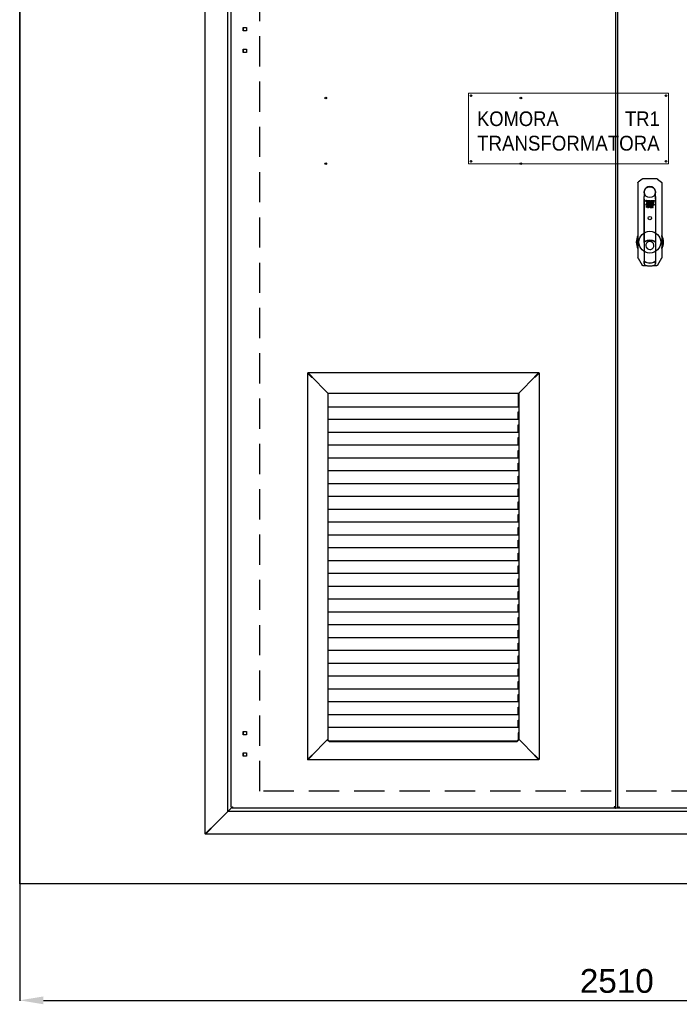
# Model space of a CAD drawing. Header units: millimetres. Extents: x 11359 to 209982, y 9392 to 44475.
# Tile 12 of 32: x 140276 to 141662, y 36109 to 38179. Entities that reach past the tile are written whole.
import ezdxf

# ---------------------------------------------------------------- set-up
doc = ezdxf.new("R2010")
doc.units = ezdxf.units.MM
doc.linetypes.add('DASHED', pattern=[19.05, 12.7, -6.35])
for name, color, linetype in [('Aparatura', 7, 'Continuous'), ('Rzeczywiste światło', 1, 'Continuous'), ('stolarka', 7, 'Continuous'), ('Wymiar', 251, 'Continuous')]:
    doc.layers.add(name, color=color, linetype=linetype)
doc.layers.add('niedrukowalna', color=6, linetype='Continuous', plot=False)
doc.layers.add('Tekst', color=7, linetype='Continuous', lineweight=13)
doc.styles.add('Arial', font='arial.ttf')
doc.styles.get("Standard").update_dxf_attribs({"font": 'arial.ttf'})
doc.dimstyles.new('ISO-25', dxfattribs={"dimtxt": 2.5, "dimasz": 2.5, "dimexe": 1.25, "dimexo": 0.625, "dimtad": 1, "dimtxsty": 'Standard', "dimcen": 2.5, "dimadec": 0, "dimazin": 0, "dimtfac": 1, "dimtmove": 0, "dimatfit": 3, "dimfxl": 1, "dimarcsym": 0})

# ---------------------------------------------------------------- blocks, each defined once
blk = doc.blocks.new('*D264')
at = {"layer": 'Defpoints', "color": 0, "transparency": 16777216}
for p in [(140275.9, 36361.9), (142785.9, 36361.9, 17522688), (142785.9, 36117.1)]:
    blk.add_point(p, dxfattribs=at)
at = {"layer": 'Wymiar', "color": 0, "lineweight": -2, "transparency": 16777216}
for p, q in [((140275.9, 36361.3), (140275.9, 36115.9)), ((142785.9, 36361.3), (142785.9, 36115.9)), ((140325.9, 36117.1), (142735.9, 36117.1))]:
    blk.add_line(p, q, dxfattribs=at)
at = {"layer": 'Wymiar', "color": 0, "transparency": 16777216}
for points in [[(140325.9, 36125.4), (140325.9, 36108.8), (140275.9, 36117.1)], [(142735.9, 36125.4), (142735.9, 36108.8), (142785.9, 36117.1)]]:
    blk.add_solid(points, dxfattribs=at)
at = {"layer": 'Wymiar', "color": 0, "transparency": 16777216, "insert": (141530.9, 36157.6), "char_height": 50, "attachment_point": 5}
blk.add_mtext('2510', dxfattribs=at)
blk = doc.blocks.new('Tabliczka_TR1')
at = {"color": 7}
for centre in [(110505.9, 78962.4), (110915.9, 78962.4), (110505.9, 78824.4), (110915.9, 78824.4)]:
    blk.add_circle(centre, 1.75, dxfattribs=at)
at = {"layer": 'Aparatura', "lineweight": 5}
blk.add_lwpolyline([(110500.9, 78819.4), (110920.9, 78819.4), (110920.9, 78967.4), (110500.9, 78967.4)], close=True, dxfattribs=at)
at = {"layer": 'Tekst', "color": 4, "lineweight": 35, "insert": (110710.7, 78861.9), "char_height": 48, "attachment_point": 5, "style": 'Arial'}
blk.add_mtext('{\\C7;\\H0.64x;{\\W0.9;KOMORA             TR1\\P\\H1.015625x;TRANSFORMATORA }\\H1.015625x;\\P}\\H0.65x;\\P', dxfattribs=at)
blk = doc.blocks.new('WA2-01-001-0145-KOMORA TRANSFORATORA 1')
at = {"color": 1}
blk.add_blockref('Tabliczka_TR1', (-110710.9, -78893.4), dxfattribs=at)
blk = doc.blocks.new('Zamek_RS_901_A')
at = {"layer": 'stolarka', "color": 0, "linetype": 'ByBlock', "lineweight": -2}
for p, q in [((-16.4, 27.6), (-24.3, 21.1)), ((15.1, 28.1), (-15.1, 28.1)), ((16.4, 27.6), (24.3, 21.1)), ((-25, 19.5), (-25, -137.9)), ((-12.1, 2), (-12.1, 1.4)), ((12.2, 0), (12.1, 2)), ((25, 19.5), (25, -137.9)), ((-12.2, -1.4), (-12.2, -9)), ((-12.2, -104.5), (-12.2, -9)), ((-12.2, -9), (-12.2, -9)), ((-12.2, -15), (-12.2, -9)), ((-12.2, -15), (-12.2, -104.5)), ((-9.7, -18.4), (-7.7, -17.1)), ((-8.1, -19.6), (-9.7, -18.4)), ((-8.4, -27.5), (-5.2, -19.1)), ((-7.7, -17.1), (-7.8, -17.6)), ((-7.8, -17.6), (-6, -17.6)), ((-5.2, -19.1), (-6.9, -19.1)), ((-3.2, -17.6), (-6.4, -26)), ((-5.2, -17.6), (-3.2, -17.6)), ((-4.4, -27.5), (-2.7, -17.6)), ((-2.7, -17.6), (-1, -17.6)), ((-2.5, -24.5), (-1.6, -19.1)), ((-1.1, -19.5), (-1.9, -24.2)), ((-1.6, -19.1), (-1.4, -19.1)), ((0.4, -19.3), (-0.6, -24.8)), ((-0.2, -25.9), (1.2, -17.6)), ((2.6, -17.6), (1.2, -25.6)), ((1.2, -17.6), (2.6, -17.6)), ((1.7, -26), (3.2, -17.6)), ((4.6, -17.6), (2.8, -27.5)), ((3.2, -17.6), (4.6, -17.6)), ((3.8, -25.5), (4.9, -19)), ((5.7, -22.5), (6.3, -19.4)), ((6.8, -19.5), (6.3, -22.5)), ((8.2, -19.5), (7.4, -23.9)), ((8.6, -18.4), (8.5, -18.2)), ((8.6, -18), (8.8, -17.8)), ((8.6, -18), (8.7, -17.8)), ((8.8, -18.6), (8.6, -18.4)), ((8.8, -17.8), (8.9, -17.7)), ((8.9, -18.7), (8.8, -18.6)), ((8.9, -17.7), (9.1, -17.6)), ((8.9, -17.7), (9.1, -17.7)), ((8.9, -18.5), (8.9, -17.9)), ((8.9, -17.9), (9.1, -17.9)), ((9, -18.5), (8.9, -18.5)), ((9, -17.9), (9.1, -17.9)), ((9, -18.2), (9, -17.9)), ((9.1, -18.2), (9, -18.2)), ((9.1, -18.2), (9, -18.2)), ((9, -18.2), (9, -18.5)), ((9.1, -17.6), (9.3, -17.7)), ((9.1, -17.7), (9.3, -17.7)), ((9.3, -18.5), (9.1, -18.2)), ((9.3, -18.7), (9.1, -18.7)), ((9.2, -18.2), (9.4, -18.5)), ((9.3, -17.7), (9.5, -17.8)), ((9.5, -18.5), (9.3, -18.7)), ((9.4, -18.5), (9.3, -18.5)), ((9.5, -18.6), (9.3, -18.7)), ((9.6, -18), (9.7, -18.2)), ((9.6, -18), (9.6, -18.2)), ((9.6, -18.2), (9.6, -18.4)), ((9.7, -18.2), (9.6, -18.4)), ((12.2, 0), (12.2, -1.4)), ((12.2, -9), (12.2, -1.4)), ((12.2, -9), (12.2, -104.5)), ((12.2, -15), (12.2, -9)), ((12.2, -15), (12.2, -104.5)), ((-5, -27.5), (-8.4, -27.5)), ((-7.3, -29.4), (-7.3, -32)), ((-7.3, -32), (-6.7, -32)), ((-6.7, -29.1), (-7, -29.1)), ((-6.7, -30.3), (-6.7, -29.1)), ((-5.6, -29.1), (-6.7, -30.3)), ((-6.7, -32), (-6.7, -31.2)), ((-6.4, -26), (-4.7, -26)), ((-6.2, -31), (-5.5, -32)), ((-6, -30.3), (-4.8, -29.1)), ((-4.7, -32), (-6, -30.3)), ((-4.8, -29.1), (-5.6, -29.1)), ((-5.5, -32), (-4.7, -32)), ((-4.7, -26), (-5, -27.5)), ((-3, -27.5), (-4.4, -27.5)), ((-4.2, -32), (-3.9, -32)), ((-2.8, -26), (-3, -27.5)), ((-2, -26), (-2.8, -26)), ((-2.8, -29.7), (-2.8, -32)), ((-2.3, -29.7), (-2.8, -29.7)), ((-2.8, -32), (-2.3, -32)), ((-2.2, -24.5), (-2.5, -24.5)), ((-2.3, -29.9), (-2.3, -29.7)), ((-2.3, -32), (-2.3, -30.7)), ((-1.6, -30.4), (-1.6, -29.7)), ((-0.7, -32), (-0.4, -32)), ((0.6, -29.7), (0.6, -32)), ((1.3, -29.7), (0.6, -29.7)), ((0.6, -32), (1.3, -32)), ((2.8, -27.5), (1.2, -27.5)), ((1.3, -29.9), (1.3, -29.7)), ((1.3, -32), (1.3, -30.6)), ((1.5, -26), (1.7, -26)), ((2.1, -30.6), (2.1, -31.7)), ((2.4, -32), (2.7, -32)), ((2.7, -32), (2.7, -30.7)), ((4.3, -30.6), (3.4, -30.6)), ((3.4, -31), (4.3, -31)), ((3.7, -32), (4, -32)), ((4.3, -31), (4.9, -31)), ((4.3, -31), (4.3, -31)), ((4.9, -31.2), (4.5, -31.2)), ((5.1, -30.5), (5.4, -30.5)), ((5.5, -23.9), (5.2, -25.6)), ((7.4, -23.9), (5.5, -23.9)), ((6.3, -22.5), (5.7, -22.5)), ((5.7, -25.7), (5.9, -24.5)), ((5.7, -32), (5.9, -32)), ((5.9, -24.5), (7.3, -24.5)), ((8.9, -27.5), (6.2, -27.5)), ((6.5, -31.8), (6.5, -32)), ((6.5, -32), (7.1, -32)), ((7.3, -24.5), (7, -26.1)), ((7.1, -32), (7.1, -30.5)), ((8.1, -26), (9.7, -26)), ((9.7, -26), (8.9, -27.5)), ((-5.1, -102.4), (-5.1, -102)), ((5.1, -102), (5.1, -102.4)), ((-12.2, -105.5), (-12.2, -104.6)), ((-12.2, -105.5), (-12.2, -145)), ((12.2, -104.6), (12.2, -105.5)), ((12.2, -105.5), (12.2, -145)), ((-24.7, -138.9), (-16.4, -153.4)), ((24.7, -138.9), (16.4, -153.4)), ((-14.6, -154.4), (-5.5, -154.4)), ((-12.2, -145.9), (-12.2, -145)), ((-12.2, -148.8), (-12.2, -146)), ((-12.2, -146), (-12.2, -148.8)), ((-12.2, -148.8), (-12.2, -148.8)), ((5.5, -154.4), (14.6, -154.4)), ((12.2, -145), (12.2, -145.9)), ((12.2, -146), (12.2, -148.8)), ((12.2, -146), (12.2, -148.8)), ((12.2, -148.8), (12.2, -148.8))]:
    blk.add_line(p, q, dxfattribs=at)
for centre, radius, start, end in [((-23, 19.5), 2, 151.1952, 159.4982), ((0, 0), 12.2, 9.5149, 170.485), ((37, 1.7), 25, 179.3063, 180.6673), ((0, -105), 28.6, 150.7622, 180), ((0, -105), 27.8, 154.2179, 180.0056), ((0, -125.2), 23.4, 59.2039, 120.7961), ((0, -125.2), 23.8, 102.3383, 120.2083), ((0, -125.3), 23.5, 61.9166, 118.0834), ((0, -125.2), 24, 63.0776, 116.9224), ((0, -125.2), 23.7, 63.0389, 116.96), ((0, -125.2), 23.8, 77.6617, 102.3383), ((0, -112), 8.5, 90, 102.2546), ((0, -112), 8.5, 282.255, 90), ((0, -125.2), 23.8, 59.7917, 77.6617), ((0, -105), 28.6, 0, 29.2378), ((0, -105), 27.8, 0.0056, 25.7821), ((0, -105), 28.6, 180, 209.2378), ((0, -105), 27.8, 180.0056, 205.7821), ((-11.7, -105.5), 0.505, 121.1542, 179.6419), ((-11.9, -104.5), 0.315, 180.7198, 191.8244), ((-5.1, -123), 18.9, 107.6851, 112.1749), ((-11.7, -105.5), 0.5, 120.7984, 179.9893), ((-9.1, -104), 2.04, 197.5692, 211.1881), ((-10.1, -103.5), 0.862, 203.6297, 217.4171), ((0, -112), 8.5, 102.2546, 270), ((0, -112), 8.5, 270, 282.255), ((9.2, -104), 1.96, 328.5232, 342.7194), ((5.1, -123), 18.9, 67.8205, 72.3195), ((11.7, -105.5), 0.505, 0.3581, 58.8458), ((11.8, -105.5), 0.48, 358.6146, 60.5977), ((11.9, -104.5), 0.318, 348.2295, 359.2263), ((0, -105), 27.8, 334.2179, 0.0056), ((0, -105), 28.6, 330.7622, 0), ((-11.7, -145), 0.505, 180.3581, 238.8458), ((-11.9, -146), 0.318, 168.2295, 179.2263), ((-5.1, -127.5), 18.9, 247.8205, 252.3195), ((-11.8, -145), 0.48, 178.6146, 240.5977), ((-7.3, -148.8), 5, 179.9912, 251.279), ((-7.2, -148.8), 5, 180.003, 251.2356), ((0, -125.2), 23.4, 239.2039, 270), ((0, -125.2), 23.8, 239.7917, 270), ((-9.2, -146.5), 1.96, 148.5232, 162.7194), ((0, -125.2), 23.5, 241.9151, 270.0015), ((0, -127.5), 27.5, 251.2405, 270), ((0, -127.5), 27.5, 251.2392, 251.2405), ((-4.2, -153.9), 0.8, 241.7786, 260.8786), ((0, -125.2), 23.4, 270, 300.7961), ((0, -125.2), 23.8, 270, 300.2083), ((0, -125.2), 23.5, 269.9984, 298.0849), ((0, -127.5), 27.5, 270, 288.7595), ((4.2, -153.9), 0.8, 279.1214, 298.2235), ((7.2, -148.8), 5, 288.7645, 359.9969), ((7.3, -148.8), 5, 288.7214, 0.0085), ((0, -127.5), 27.5, 288.7595, 288.7608), ((5.1, -127.5), 18.9, 287.6851, 292.1749), ((9.1, -146.5), 2.04, 17.5692, 31.1881), ((11.7, -145), 0.505, 301.1542, 359.6419), ((11.7, -145), 0.5, 300.7984, 359.9893), ((11.9, -146), 0.315, 0.7198, 11.8244)]:
    blk.add_arc(centre, radius, start, end, dxfattribs=at)
blk.add_ellipse((10.8, -103.9), major_axis=(0.091, 0.178), ratio=0.063366, start_param=3.159079, end_param=4.745735, dxfattribs=at)
for points, weights in [([(-25, 19.5), (-25, 20.1), (-24.7, 20.7), (-24.3, 21.1)], [1, 0.936197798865, 0.936197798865, 1]), ([(-16.4, 27.6), (-16, 27.9), (-15.6, 28.1), (-15.1, 28.1)], [1, 0.960874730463, 0.960874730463, 1]), ([(15.1, 28.1), (15.6, 28.1), (16, 27.9), (16.4, 27.6)], [1, 0.960874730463, 0.960874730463, 1]), ([(24.3, 21.1), (24.3, 21), (24.4, 21), (24.5, 20.9)], [1, 0.990678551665, 0.982718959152, 0.97612122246]), ([(24.5, 20.9), (24.8, 20.5), (25, 20), (25, 19.5)], [0.971598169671, 0.9382933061, 0.947760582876, 1]), ([(-24.7, -138.9), (-24.9, -138.6), (-25, -138.3), (-25, -137.9)], [1, 0.97743761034, 0.97743761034, 1]), ([(25, -137.9), (25, -138.3), (24.9, -138.6), (24.7, -138.9)], [1, 0.97743761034, 0.97743761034, 1]), ([(-14.6, -154.4), (-15.4, -154.4), (-16, -154.1), (-16.4, -153.4)], [1, 0.910396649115, 0.910396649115, 1]), ([(16.4, -153.4), (16, -154.1), (15.4, -154.4), (14.6, -154.4)], [1, 0.910396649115, 0.910396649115, 1])]:
    blk.add_rational_spline(points, weights, degree=3, dxfattribs=at)
for points, degree, knots in [([(-12.2, -1.4), (-12.2, -1.3), (-12.2, -1.1), (-12.2, -0.7), (-12.2, 0), (-12.1, 0.7), (-12.1, 1.1), (-12.1, 1.3), (-12.1, 1.4)], 3, [0, 0, 0, 0, 0.122126, 0.251145, 0.500202, 0.749401, 0.878253, 1, 1, 1, 1]), ([(12.2, -1.4), (12.2, -1.4), (12.2, -1.3), (12.2, -1.2), (12.2, -1.1), (12.2, -1), (12.2, -0.9), (12.2, -0.7), (12.2, -0.4), (12.2, 0), (12.1, 0.4), (12.1, 0.7), (12.1, 1), (12.1, 1.2), (12.1, 1.4), (12.1, 1.4)], 3, [0, 0, 0, 0, 0.042045, 0.083746, 0.125286, 0.166846, 0.208609, 0.250755, 0.37544, 0.500264, 0.625213, 0.749917, 0.833576, 0.916442, 1, 1, 1, 1]), ([(-6, -17.6), (-6.2, -17.6), (-6.5, -17.7), (-7, -17.9), (-7.2, -18), (-7.6, -18.4), (-7.7, -18.6), (-8, -19.1), (-8, -19.3), (-8.1, -19.6)], 3, [0, 0, 0, 0, 0.25, 0.25, 0.5, 0.5, 0.75, 0.75, 1, 1, 1, 1]), ([(-6.9, -19.1), (-6.9, -18.9), (-6.8, -18.7), (-6.6, -18.4), (-6.5, -18.2), (-6.2, -17.9), (-6, -17.8), (-5.6, -17.6), (-5.4, -17.6), (-5.2, -17.6)], 3, [0, 0, 0, 0, 0.25, 0.25, 0.5, 0.5, 0.75, 0.75, 1, 1, 1, 1]), ([(-1.4, -19.1), (-1.2, -19.1), (-1.1, -19.2), (-1, -19.3), (-1.1, -19.5)], 2, [0, 0, 0, 0.5, 0.5, 1, 1, 1]), ([(-1, -17.6), (-0.8, -17.6), (-0.6, -17.7), (-0.2, -17.8), (-0.1, -18), (0.2, -18.3), (0.3, -18.5), (0.4, -18.9), (0.4, -19.1), (0.4, -19.3)], 3, [0, 0, 0, 0, 0.25, 0.25, 0.5, 0.5, 0.75, 0.75, 1, 1, 1, 1]), ([(4.9, -19), (4.9, -18.8), (5, -18.6), (5.2, -18.3), (5.3, -18.1), (5.6, -17.9), (5.8, -17.8), (6.2, -17.6), (6.4, -17.6), (6.6, -17.6)], 3, [0, 0, 0, 0, 0.25, 0.25, 0.5, 0.5, 0.75, 0.75, 1, 1, 1, 1]), ([(6.3, -19.4), (6.3, -19.2), (6.4, -19.2), (6.5, -19.1), (6.6, -19.1), (6.7, -19.2), (6.8, -19.2), (6.8, -19.3), (6.8, -19.5)], 2, [0, 0, 0, 0.25, 0.25, 0.5, 0.5, 0.75, 0.75, 1, 1, 1]), ([(6.6, -17.6), (6.8, -17.6), (7, -17.7), (7.5, -17.9), (7.6, -18), (8, -18.4), (8.1, -18.6), (8.2, -19.1), (8.2, -19.3), (8.2, -19.5)], 3, [0, 0, 0, 0, 0.25, 0.25, 0.5, 0.5, 0.75, 0.75, 1, 1, 1, 1]), ([(-7, -29.1), (-7.1, -29.1), (-7.2, -29.2), (-7.2, -29.2), (-7.3, -29.3), (-7.3, -29.3), (-7.3, -29.4)], 2, [0, 0, 0, 0.5, 0.5, 0.75, 0.75, 1, 1, 1]), ([(-6.7, -31.2), (-6.7, -31.1), (-6.6, -31), (-6.6, -30.9), (-6.5, -30.9), (-6.4, -30.9), (-6.3, -30.9), (-6.2, -30.9), (-6.2, -31)], 2, [0, 0, 0, 0.25, 0.25, 0.5, 0.5, 0.75, 0.75, 1, 1, 1]), ([(-4, -29.7), (-4.5, -29.7), (-4.8, -30), (-5.1, -30.3), (-5.1, -30.8)], 2, [0, 0, 0, 0.5, 0.5, 1, 1, 1]), ([(-2.9, -30.8), (-2.9, -30.3), (-3.2, -30), (-3.5, -29.7), (-4, -29.7)], 2, [0, 0, 0, 0.5, 0.5, 1, 1, 1]), ([(-2.3, -30.7), (-2.3, -30.5), (-2.1, -30.4), (-2, -30.3), (-1.9, -30.3)], 2, [0, 0, 0, 0.5, 0.5, 1, 1, 1]), ([(-1.9, -24.2), (-1.9, -24.3), (-2, -24.4), (-2.1, -24.5), (-2.2, -24.5)], 2, [0, 0, 0, 0.5, 0.5, 1, 1, 1]), ([(-0.6, -24.8), (-0.7, -25.1), (-0.8, -25.4), (-1.3, -25.9), (-1.7, -26), (-2, -26)], 3, [0, 0, 0, 0, 0.5, 0.5, 1, 1, 1, 1]), ([(-0.5, -29.7), (-1, -29.7), (-1.3, -30), (-1.6, -30.3), (-1.6, -30.8)], 2, [0, 0, 0, 0.5, 0.5, 1, 1, 1]), ([(0.6, -30.8), (0.6, -30.3), (0.3, -30), (0, -29.7), (-0.5, -29.7)], 2, [0, 0, 0, 0.5, 0.5, 1, 1, 1]), ([(1.2, -27.5), (1, -27.5), (0.8, -27.4), (0.4, -27.3), (0.2, -27.1), (0, -26.8), (-0.1, -26.6), (-0.2, -26.3), (-0.2, -26.1), (-0.2, -25.9)], 3, [0, 0, 0, 0, 0.25, 0.25, 0.5, 0.5, 0.75, 0.75, 1, 1, 1, 1]), ([(1.2, -25.6), (1.2, -25.7), (1.2, -25.8), (1.3, -25.9), (1.4, -26), (1.5, -26)], 3, [0, 0, 0, 0, 0.5, 0.5, 1, 1, 1, 1]), ([(1.3, -30.6), (1.3, -30.4), (1.4, -30.3), (1.5, -30.2), (1.7, -30.2)], 2, [0, 0, 0, 0.5, 0.5, 1, 1, 1]), ([(1.7, -30.2), (1.9, -30.2), (2, -30.3), (2, -30.4), (2, -30.4), (2.1, -30.5), (2.1, -30.6)], 2, [0, 0, 0, 0.5, 0.5, 0.75, 0.75, 1, 1, 1]), ([(2.1, -31.7), (2.1, -31.8), (2.1, -31.9), (2.2, -32), (2.4, -32)], 2, [0, 0, 0, 0.5, 0.5, 1, 1, 1]), ([(3.9, -29.7), (3.4, -29.7), (3.1, -30), (2.8, -30.3), (2.8, -30.8)], 2, [0, 0, 0, 0.5, 0.5, 1, 1, 1]), ([(5.4, -27.5), (5.2, -27.5), (4.9, -27.4), (4.5, -27.2), (4.3, -27.1), (4, -26.7), (3.9, -26.5), (3.7, -26), (3.7, -25.8), (3.8, -25.5)], 3, [0, 0, 0, 0, 0.25, 0.25, 0.5, 0.5, 0.75, 0.75, 1, 1, 1, 1]), ([(5, -30.8), (5, -30.3), (4.7, -30), (4.4, -29.7), (3.9, -29.7)], 2, [0, 0, 0, 0.5, 0.5, 1, 1, 1]), ([(4, -32), (4.4, -32), (4.6, -31.7), (4.8, -31.5), (4.9, -31.2)], 2, [0, 0, 0, 0.5, 0.5, 1, 1, 1]), ([(4.5, -31.2), (4.4, -31.2), (4.3, -31.2), (4.3, -31.3), (4.2, -31.3)], 2, [0, 0, 0, 0.5, 0.5, 1, 1, 1]), ([(5, -31.3), (5, -31.6), (5.2, -31.8), (5.4, -32), (5.7, -32)], 2, [0, 0, 0, 0.5, 0.5, 1, 1, 1]), ([(5.2, -25.6), (5.1, -25.8), (5.2, -26), (5.5, -26), (5.7, -25.9), (5.7, -25.7)], 3, [0, 0, 0, 0, 0.5, 0.5, 1, 1, 1, 1]), ([(7, -26.1), (6.9, -26.5), (6.7, -26.9), (6.2, -27.3), (5.8, -27.5), (5.4, -27.5)], 3, [0, 0, 0, 0, 0.5, 0.5, 1, 1, 1, 1]), ([(5.4, -30.5), (5.5, -30.5), (5.6, -30.5), (5.7, -30.4), (5.7, -30.3)], 2, [0, 0, 0, 0.5, 0.5, 1, 1, 1]), ([(5.9, -32), (6.1, -32), (6.2, -31.9), (6.4, -31.9), (6.5, -31.8)], 2, [0, 0, 0, 0.5, 0.5, 1, 1, 1]), ([(6.2, -27.5), (6.6, -27.5), (7.1, -27.3), (7.7, -26.8), (8, -26.4), (8.1, -26)], 3, [0, 0, 0, 0, 0.5, 0.5, 1, 1, 1, 1]), ([(-11.9, -104.7), (-12, -104.7), (-12, -104.8), (-12.1, -104.8), (-12.1, -104.7), (-12.2, -104.7), (-12.2, -104.7), (-12.2, -104.6), (-12.2, -104.6)], 2, [0, 0, 0, 0.25, 0.25, 0.5, 0.5, 0.75, 0.75, 1, 1, 1]), ([(-12, -105.1), (-12, -105.1), (-12, -105.1), (-12, -105.1), (-12, -105.1), (-11.9, -105.1), (-11.9, -105), (-11.8, -105), (-11.8, -105), (-11.7, -104.9), (-11.6, -104.9), (-11.4, -104.8), (-11.2, -104.7), (-11.1, -104.6), (-11.1, -104.6)], 3, [0, 0, 0, 0, 0.06246, 0.123382, 0.183537, 0.243725, 0.304745, 0.367362, 0.432288, 0.500158, 0.623595, 0.745818, 0.870214, 1, 1, 1, 1]), ([(11.1, -104.6), (11.1, -104.6), (11.2, -104.6), (11.3, -104.7), (11.4, -104.8), (11.4, -104.8), (11.5, -104.9), (11.6, -104.9), (11.7, -105), (11.8, -105), (11.9, -105.1), (12, -105.1), (12, -105.1), (12, -105.1)], 3, [0, 0, 0, 0, 0.074769, 0.147387, 0.218408, 0.288423, 0.35805, 0.427916, 0.498642, 0.631828, 0.755739, 0.876319, 1, 1, 1, 1]), ([(12.2, -104.6), (12.2, -104.6), (12.2, -104.7), (12.2, -104.7), (12.1, -104.7), (12.1, -104.8), (12, -104.8), (12, -104.7), (11.9, -104.7)], 2, [0, 0, 0, 0.25, 0.25, 0.5, 0.5, 0.75, 0.75, 1, 1, 1]), ([(-12.2, -145.9), (-12.2, -145.9), (-12.2, -145.8), (-12.2, -145.8), (-12.1, -145.8), (-12.1, -145.7), (-12, -145.7), (-12, -145.8), (-11.9, -145.8)], 2, [0, 0, 0, 0.25, 0.25, 0.5, 0.5, 0.75, 0.75, 1, 1, 1]), ([(-11.1, -145.9), (-11.1, -145.9), (-11.2, -145.9), (-11.3, -145.8), (-11.4, -145.7), (-11.4, -145.7), (-11.5, -145.6), (-11.6, -145.6), (-11.7, -145.5), (-11.8, -145.5), (-11.9, -145.4), (-12, -145.4), (-12, -145.4), (-12, -145.4)], 3, [0, 0, 0, 0, 0.074769, 0.147387, 0.218408, 0.288423, 0.35805, 0.427916, 0.498642, 0.631828, 0.755739, 0.876319, 1, 1, 1, 1]), ([(12, -145.4), (12, -145.4), (12, -145.4), (12, -145.4), (12, -145.4), (11.9, -145.4), (11.9, -145.5), (11.8, -145.5), (11.8, -145.5), (11.7, -145.6), (11.6, -145.6), (11.4, -145.7), (11.2, -145.8), (11.1, -145.9), (11.1, -145.9)], 3, [0, 0, 0, 0, 0.06246, 0.123382, 0.183537, 0.243725, 0.304745, 0.367362, 0.432288, 0.500158, 0.623595, 0.745818, 0.870214, 1, 1, 1, 1]), ([(11.9, -145.8), (12, -145.8), (12, -145.7), (12.1, -145.7), (12.1, -145.8), (12.2, -145.8), (12.2, -145.8), (12.2, -145.9), (12.2, -145.9)], 2, [0, 0, 0, 0.25, 0.25, 0.5, 0.5, 0.75, 0.75, 1, 1, 1])]:
    blk.add_open_spline(points, degree=degree, knots=knots, dxfattribs=at)
for points, degree in [([(8.5, -18.2), (8.5, -18.1), (8.6, -18), (8.6, -18)], 3), ([(8.6, -18.2), (8.6, -18.1), (8.6, -18)], 2), ([(8.6, -18.4), (8.6, -18.3), (8.6, -18.2)], 2), ([(8.7, -18.6), (8.7, -18.5), (8.6, -18.5), (8.6, -18.4)], 3), ([(8.7, -17.8), (8.8, -17.7), (8.8, -17.7), (8.9, -17.7)], 3), ([(8.9, -18.7), (8.8, -18.7), (8.8, -18.6), (8.7, -18.6)], 3), ([(9.1, -18.7), (9, -18.7), (8.9, -18.7)], 2), ([(9.1, -18.8), (9, -18.8), (9, -18.7), (8.9, -18.7)], 3), ([(9.1, -17.9), (9.2, -17.9), (9.2, -18)], 2), ([(9.1, -17.9), (9.2, -17.9), (9.3, -17.9), (9.3, -17.9)], 3), ([(9.3, -18.1), (9.2, -18.2), (9.1, -18.2)], 2), ([(9.3, -18.7), (9.3, -18.7), (9.2, -18.8), (9.1, -18.8)], 3), ([(9.2, -18), (9.3, -18), (9.3, -18)], 2), ([(9.4, -18.2), (9.3, -18.2), (9.3, -18.2), (9.2, -18.2)], 3), ([(9.3, -17.7), (9.4, -17.7), (9.5, -17.7), (9.5, -17.8)], 3), ([(9.3, -17.9), (9.4, -17.9), (9.4, -18), (9.4, -18)], 3), ([(9.3, -18), (9.3, -18.1), (9.3, -18.1)], 2), ([(9.4, -18), (9.4, -18.1), (9.4, -18.1), (9.4, -18.2)], 3), ([(9.5, -17.8), (9.5, -17.9), (9.6, -18)], 2), ([(9.5, -17.8), (9.6, -17.8), (9.6, -17.9), (9.6, -18)], 3), ([(9.6, -18.4), (9.5, -18.5), (9.5, -18.5)], 2), ([(9.6, -18.4), (9.6, -18.5), (9.6, -18.5), (9.5, -18.6)], 3), ([(-5.1, -30.8), (-5.1, -31.4), (-4.8, -31.9), (-4.2, -32)], 3), ([(-4.5, -30.8), (-4.5, -30.6), (-4.4, -30.2), (-4, -30.2)], 3), ([(-4, -31.5), (-4.4, -31.5), (-4.5, -31.1), (-4.5, -30.8)], 3), ([(-4, -30.2), (-3.7, -30.2), (-3.5, -30.6), (-3.5, -30.8)], 3), ([(-3.5, -30.8), (-3.5, -31.1), (-3.7, -31.5), (-4, -31.5)], 3), ([(-3.9, -32), (-3.3, -31.9), (-2.9, -31.4), (-2.9, -30.8)], 3), ([(-1.7, -29.7), (-2, -29.7), (-2.3, -29.9)], 2), ([(-1.9, -30.3), (-1.7, -30.3), (-1.6, -30.4)], 2), ([(-1.6, -29.7), (-1.6, -29.7), (-1.6, -29.7), (-1.7, -29.7)], 3), ([(-1.6, -30.8), (-1.6, -31.4), (-1.3, -31.9), (-0.7, -32)], 3), ([(-1, -30.8), (-1, -30.6), (-0.9, -30.2), (-0.5, -30.2)], 3), ([(-0.5, -31.5), (-0.9, -31.5), (-1, -31.1), (-1, -30.8)], 3), ([(-0.5, -30.2), (-0.2, -30.2), (0, -30.6), (0, -30.8)], 3), ([(0, -30.8), (0, -31.1), (-0.2, -31.5), (-0.5, -31.5)], 3), ([(-0.4, -32), (0.2, -31.9), (0.6, -31.4), (0.6, -30.8)], 3), ([(1.9, -29.7), (1.5, -29.7), (1.3, -29.9)], 2), ([(2.7, -30.7), (2.7, -30), (2.3, -29.7), (1.9, -29.7)], 3), ([(2.8, -30.8), (2.8, -31.4), (3.1, -31.9), (3.7, -32)], 3), ([(3.4, -30.6), (3.5, -30.2), (3.9, -30.2)], 2), ([(3.9, -31.5), (3.5, -31.5), (3.4, -31.3), (3.4, -31)], 3), ([(3.9, -30.2), (4.2, -30.2), (4.3, -30.6)], 2), ([(4.2, -31.3), (4.1, -31.5), (3.9, -31.5)], 2), ([(4.9, -31), (5, -30.9), (5, -30.9), (5, -30.8)], 3), ([(6.5, -30.4), (6.5, -30.7), (5, -30.4), (5, -31.3)], 3), ([(7.1, -30.5), (7.1, -29.4), (5.1, -29.3), (5.1, -30.5)], 3), ([(5.6, -31.3), (5.6, -30.9), (6.4, -31), (6.5, -30.8)], 3), ([(6.4, -31.5), (6.1, -31.7), (5.6, -31.7), (5.6, -31.3)], 3), ([(5.7, -30.3), (5.9, -30), (6.5, -30.1), (6.5, -30.4)], 3), ([(6.5, -30.8), (6.5, -31), (6.5, -31.3), (6.4, -31.5)], 3)]:
    blk.add_open_spline(points, degree=degree, dxfattribs=at)
blk = doc.blocks.new('D_2500x1500_2s_p_zal_gor_dol_front_WA2-03-600-2007-31-RAL-05')
at = {"color": 7, "linetype": 'Continuous'}
for p, q in [((-865, 0.5), (-865, 2699.5)), ((-817.5, 47.5), (-817.5, 2652.5)), ((-810.5, 56.5), (-810.5, 2643.5)), ((-2.5, 2642.7), (-2.5, 57.3)), ((2.5, 56.5), (2.5, 2643.5)), ((-785.5, 1696), (-778.5, 1696)), ((-785.5, 1689), (-785.5, 1696)), ((-778.5, 1689), (-785.5, 1689)), ((-784.5, 1689), (-784.5, 1696)), ((-778.5, 1696), (-778.5, 1689)), ((-785.5, 1651), (-778.5, 1651)), ((-785.5, 1644), (-785.5, 1651)), ((-778.5, 1644), (-785.5, 1644)), ((-784.5, 1644), (-784.5, 1651)), ((-778.5, 1651), (-778.5, 1644)), ((-650.1, 969.7), (-650.1, 157.3)), ((-650.1, 969.7), (-649.2, 969.7)), ((-650.1, 969.7), (-641.6, 961.2)), ((-649.2, 970.6), (-163.8, 970.6)), ((-649.2, 970.6), (-649.2, 969.7)), ((-649.2, 970.6), (-640.7, 962.1)), ((-649.2, 969.7), (-640.7, 961.2)), ((-649.2, 969.7), (-640.7, 961.2)), ((-641.6, 961.2), (-640.7, 961.2)), ((-641.6, 961.2), (-640.4, 960.9)), ((-640.7, 962.1), (-640.7, 961.2)), ((-640.7, 962.1), (-640.4, 960.9)), ((-640.4, 960.9), (-609.8, 930.3)), ((-640.4, 960.9), (-609.8, 930.3)), ((-172.6, 960.9), (-203.2, 930.3)), ((-203.2, 930.3), (-172.6, 960.9)), ((-172.6, 960.9), (-172.3, 962.1)), ((-171.4, 961.2), (-172.6, 960.9)), ((-172.3, 962.1), (-163.8, 970.6)), ((-163.8, 969.7), (-172.3, 961.2)), ((-172.3, 961.2), (-163.8, 969.7)), ((-172.3, 962.1), (-172.3, 961.2)), ((-171.4, 961.2), (-172.3, 961.2)), ((-162.9, 969.7), (-171.4, 961.2)), ((-163.8, 970.6), (-163.8, 969.7)), ((-162.9, 969.7), (-163.8, 969.7)), ((-162.9, 969.7), (-162.9, 157.3)), ((-609.8, 930.3), (-607, 927.5)), ((-609.8, 930.3), (-607, 927.5)), ((-607, 927.5), (-607, 883.6)), ((-607, 927.5), (-206, 927.5)), ((-606.5, 926.8), (-606.5, 927.5)), ((-606.5, 909.9), (-606.5, 926.8)), ((-206.5, 926.8), (-206.5, 927.5)), ((-206.5, 909.9), (-206.5, 926.8)), ((-203.2, 930.3), (-206, 927.5)), ((-206, 927.5), (-203.2, 930.3)), ((-206, 927.5), (-206, 199.5)), ((-606.5, 910.7), (-607, 910.7)), ((-606.5, 907.8), (-606.5, 909.9)), ((-606.5, 898), (-606.5, 907.8)), ((-206.5, 898), (-606.5, 898)), ((-206, 910.7), (-206.5, 910.7)), ((-206.5, 907.8), (-206.5, 909.9)), ((-206.5, 898), (-206.5, 907.8)), ((-607, 883.6), (-607, 881.7)), ((-607, 881.7), (-607, 872)), ((-607, 872), (-607, 856.6)), ((-207, 872), (-607, 872)), ((-207, 888), (-206, 888)), ((-207, 883.8), (-207, 888)), ((-207, 886.5), (-206, 886.5)), ((-207, 881.7), (-207, 883.8)), ((-206, 883.7), (-207, 883.7)), ((-207, 872), (-207, 881.7)), ((-607, 856.6), (-607, 854.7)), ((-607, 854.7), (-607, 845)), ((-207, 861), (-206, 861)), ((-207, 856.8), (-207, 861)), ((-207, 859.5), (-206, 859.5)), ((-207, 854.7), (-207, 856.8)), ((-206, 856.7), (-207, 856.7)), ((-207, 845), (-207, 854.7)), ((-607, 845), (-607, 829.6)), ((-207, 845), (-607, 845)), ((-607, 829.6), (-607, 827.7)), ((-207, 834), (-206, 834)), ((-207, 829.8), (-207, 834)), ((-207, 832.5), (-206, 832.5)), ((-207, 827.7), (-207, 829.8)), ((-206, 829.7), (-207, 829.7)), ((-607, 827.7), (-607, 818)), ((-607, 818), (-607, 802.6)), ((-207, 818), (-607, 818)), ((-207, 818), (-207, 827.7)), ((-607, 802.6), (-607, 800.7)), ((-607, 800.7), (-607, 791)), ((-607, 791), (-607, 775.6)), ((-207, 791), (-607, 791)), ((-207, 807), (-206, 807)), ((-207, 802.8), (-207, 807)), ((-207, 805.5), (-206, 805.5)), ((-207, 800.7), (-207, 802.8)), ((-206, 802.7), (-207, 802.7)), ((-207, 791), (-207, 800.7)), ((-607, 775.6), (-607, 773.7)), ((-607, 773.7), (-607, 764)), ((-207, 780), (-206, 780)), ((-207, 775.8), (-207, 780)), ((-207, 778.5), (-206, 778.5)), ((-207, 773.7), (-207, 775.8)), ((-206, 775.7), (-207, 775.7)), ((-207, 764), (-207, 773.7)), ((-607, 764), (-607, 748.6)), ((-207, 764), (-607, 764)), ((-607, 748.6), (-607, 746.7)), ((-607, 746.7), (-607, 737)), ((-207, 753), (-206, 753)), ((-207, 748.8), (-207, 753)), ((-207, 751.5), (-206, 751.5)), ((-207, 746.7), (-207, 748.8)), ((-206, 748.7), (-207, 748.7)), ((-207, 737), (-207, 746.7)), ((-607, 737), (-607, 721.6)), ((-207, 737), (-607, 737)), ((-207, 726), (-206, 726)), ((-207, 721.8), (-207, 726)), ((-607, 721.6), (-607, 719.7)), ((-607, 719.7), (-607, 710)), ((-607, 710), (-607, 694.6)), ((-207, 710), (-607, 710)), ((-207, 724.5), (-206, 724.5)), ((-207, 719.7), (-207, 721.8)), ((-206, 721.7), (-207, 721.7)), ((-207, 710), (-207, 719.7)), ((-607, 694.6), (-607, 692.7)), ((-607, 692.7), (-607, 683)), ((-207, 699), (-206, 699)), ((-207, 694.8), (-207, 699)), ((-207, 697.5), (-206, 697.5)), ((-207, 692.7), (-207, 694.8)), ((-206, 694.7), (-207, 694.7)), ((-207, 683), (-207, 692.7)), ((-607, 683), (-607, 667.6)), ((-207, 683), (-607, 683)), ((-607, 667.6), (-607, 665.7)), ((-607, 665.7), (-607, 656)), ((-207, 672), (-206, 672)), ((-207, 667.8), (-207, 672)), ((-207, 670.5), (-206, 670.5)), ((-207, 665.7), (-207, 667.8)), ((-206, 667.7), (-207, 667.7)), ((-207, 656), (-207, 665.7)), ((-607, 656), (-607, 640.6)), ((-207, 656), (-607, 656)), ((-207, 645), (-206, 645)), ((-207, 640.8), (-207, 645)), ((-207, 643.5), (-206, 643.5)), ((-607, 640.6), (-607, 638.7)), ((-607, 638.7), (-607, 629)), ((-607, 629), (-607, 613.6)), ((-207, 629), (-607, 629)), ((-207, 638.7), (-207, 640.8)), ((-206, 640.7), (-207, 640.7)), ((-207, 629), (-207, 638.7)), ((-607, 613.6), (-607, 611.7)), ((-607, 611.7), (-607, 602)), ((-607, 602), (-607, 586.6)), ((-207, 602), (-607, 602)), ((-207, 618), (-206, 618)), ((-207, 613.8), (-207, 618)), ((-207, 616.5), (-206, 616.5)), ((-207, 611.7), (-207, 613.8)), ((-206, 613.7), (-207, 613.7)), ((-207, 602), (-207, 611.7)), ((-607, 586.6), (-607, 584.7)), ((-607, 584.7), (-607, 575)), ((-207, 591), (-206, 591)), ((-207, 586.8), (-207, 591)), ((-207, 589.5), (-206, 589.5)), ((-207, 584.7), (-207, 586.8)), ((-206, 586.7), (-207, 586.7)), ((-207, 575), (-207, 584.7)), ((-607, 575), (-607, 559.6)), ((-207, 575), (-607, 575)), ((-607, 559.6), (-607, 557.7)), ((-207, 564), (-206, 564)), ((-207, 559.8), (-207, 564)), ((-207, 562.5), (-206, 562.5)), ((-207, 557.7), (-207, 559.8)), ((-206, 559.7), (-207, 559.7)), ((-607, 557.7), (-607, 548)), ((-607, 548), (-607, 532.6)), ((-207, 548), (-607, 548)), ((-207, 548), (-207, 557.7)), ((-607, 532.6), (-607, 530.7)), ((-607, 530.7), (-607, 521)), ((-607, 521), (-607, 505.6)), ((-207, 521), (-607, 521)), ((-207, 537), (-206, 537)), ((-207, 532.8), (-207, 537)), ((-207, 535.5), (-206, 535.5)), ((-207, 530.7), (-207, 532.8)), ((-206, 532.7), (-207, 532.7)), ((-207, 521), (-207, 530.7)), ((-607, 505.6), (-607, 503.7)), ((-607, 503.7), (-607, 494)), ((-207, 510), (-206, 510)), ((-207, 505.8), (-207, 510)), ((-207, 508.5), (-206, 508.5)), ((-207, 503.7), (-207, 505.8)), ((-206, 505.7), (-207, 505.7)), ((-207, 494), (-207, 503.7)), ((-607, 494), (-607, 478.6)), ((-207, 494), (-607, 494)), ((-607, 478.6), (-607, 476.7)), ((-607, 476.7), (-607, 467)), ((-207, 483), (-206, 483)), ((-207, 478.8), (-207, 483)), ((-207, 481.5), (-206, 481.5)), ((-207, 476.7), (-207, 478.8)), ((-206, 478.7), (-207, 478.7)), ((-207, 467), (-207, 476.7)), ((-607, 467), (-607, 451.6)), ((-207, 467), (-607, 467)), ((-207, 456), (-206, 456)), ((-207, 451.8), (-207, 456)), ((-607, 451.6), (-607, 449.7)), ((-607, 449.7), (-607, 440)), ((-607, 440), (-607, 424.6)), ((-207, 440), (-607, 440)), ((-207, 454.5), (-206, 454.5)), ((-207, 449.7), (-207, 451.8)), ((-206, 451.7), (-207, 451.7)), ((-207, 440), (-207, 449.7)), ((-607, 424.6), (-607, 422.7)), ((-607, 422.7), (-607, 413)), ((-207, 429), (-206, 429)), ((-207, 424.8), (-207, 429)), ((-207, 427.5), (-206, 427.5)), ((-207, 422.7), (-207, 424.8)), ((-206, 424.7), (-207, 424.7)), ((-207, 413), (-207, 422.7)), ((-607, 413), (-607, 397.6)), ((-207, 413), (-607, 413)), ((-607, 397.6), (-607, 395.7)), ((-607, 395.7), (-607, 386)), ((-207, 402), (-206, 402)), ((-207, 397.8), (-207, 402)), ((-207, 400.5), (-206, 400.5)), ((-207, 395.7), (-207, 397.8)), ((-206, 397.7), (-207, 397.7)), ((-207, 386), (-207, 395.7)), ((-607, 386), (-607, 370.6)), ((-207, 386), (-607, 386)), ((-207, 375), (-206, 375)), ((-207, 370.8), (-207, 375)), ((-207, 373.5), (-206, 373.5)), ((-607, 370.6), (-607, 368.7)), ((-607, 368.7), (-607, 359)), ((-607, 359), (-607, 343.6)), ((-207, 359), (-607, 359)), ((-207, 368.7), (-207, 370.8)), ((-206, 370.7), (-207, 370.7)), ((-207, 359), (-207, 368.7)), ((-607, 343.6), (-607, 341.7)), ((-607, 341.7), (-607, 332)), ((-607, 332), (-607, 316.6)), ((-207, 332), (-607, 332)), ((-207, 348), (-206, 348)), ((-207, 343.8), (-207, 348)), ((-207, 346.5), (-206, 346.5)), ((-207, 341.7), (-207, 343.8)), ((-206, 343.7), (-207, 343.7)), ((-207, 332), (-207, 341.7)), ((-607, 316.6), (-607, 314.7)), ((-607, 314.7), (-607, 305)), ((-207, 321), (-206, 321)), ((-207, 316.8), (-207, 321)), ((-207, 319.5), (-206, 319.5)), ((-207, 314.7), (-207, 316.8)), ((-206, 316.7), (-207, 316.7)), ((-207, 305), (-207, 314.7)), ((-607, 305), (-607, 289.6)), ((-207, 305), (-607, 305)), ((-207, 294), (-206, 294)), ((-207, 289.8), (-207, 294)), ((-207, 292.5), (-206, 292.5)), ((-607, 289.6), (-607, 287.7)), ((-607, 287.7), (-607, 278)), ((-607, 278), (-607, 262.6)), ((-207, 278), (-607, 278)), ((-207, 287.7), (-207, 289.8)), ((-206, 289.7), (-207, 289.7)), ((-207, 278), (-207, 287.7)), ((-607, 262.6), (-607, 260.7)), ((-607, 260.7), (-607, 251)), ((-607, 251), (-607, 235.6)), ((-207, 251), (-607, 251)), ((-207, 267), (-206, 267)), ((-207, 262.8), (-207, 267)), ((-207, 265.5), (-206, 265.5)), ((-207, 260.7), (-207, 262.8)), ((-206, 262.7), (-207, 262.7)), ((-207, 251), (-207, 260.7)), ((-607, 235.6), (-607, 233.7)), ((-607, 233.7), (-607, 224)), ((-207, 240), (-206, 240)), ((-207, 235.8), (-207, 240)), ((-207, 238.5), (-206, 238.5)), ((-207, 233.7), (-207, 235.8)), ((-206, 235.7), (-207, 235.7)), ((-207, 224), (-207, 233.7)), ((-785.5, 209), (-785.5, 216)), ((-785.5, 216), (-778.5, 216)), ((-778.5, 209), (-785.5, 209)), ((-784.5, 209), (-784.5, 216)), ((-778.5, 216), (-778.5, 209)), ((-607, 224), (-607, 208.6)), ((-207, 224), (-607, 224)), ((-607, 208.6), (-607, 208.2)), ((-607, 208.2), (-607, 207.7)), ((-607, 207.7), (-607, 198.1)), ((-206, 213), (-207, 213)), ((-207, 213), (-207, 208.2)), ((-206, 211.5), (-207, 211.5)), ((-207, 208.2), (-207, 207.7)), ((-207, 207.7), (-207, 198.1)), ((-609.8, 196.7), (-640.4, 166.1)), ((-609.8, 196.7), (-640.4, 166.1)), ((-607, 199.5), (-609.8, 196.7)), ((-607, 199.5), (-609.8, 196.7)), ((-607, 197), (-607, 198.1)), ((-607, 198.1), (-604, 195.7)), ((-604, 194.5), (-607, 197)), ((-210, 195.7), (-604, 195.7)), ((-604, 195.7), (-604, 194.5)), ((-210, 194.5), (-604, 194.5)), ((-210, 195.7), (-207, 198.1)), ((-207, 197), (-210, 194.5)), ((-210, 194.5), (-210, 195.7)), ((-206, 199.5), (-207, 199.5)), ((-207, 198.1), (-207, 197)), ((-206, 199.5), (-203.2, 196.7)), ((-203.2, 196.7), (-206, 199.5)), ((-203.2, 196.7), (-172.6, 166.1)), ((-172.6, 166.1), (-203.2, 196.7)), ((-785.5, 164), (-785.5, 171)), ((-785.5, 171), (-778.5, 171)), ((-784.5, 164), (-784.5, 171)), ((-778.5, 171), (-778.5, 164)), ((-641.6, 165.8), (-650.1, 157.3)), ((-640.7, 165.8), (-649.2, 157.3)), ((-640.7, 165.8), (-649.2, 157.3)), ((-640.4, 166.1), (-641.6, 165.8)), ((-641.6, 165.8), (-640.7, 165.8)), ((-640.4, 166.1), (-640.7, 164.9)), ((-640.7, 164.9), (-640.7, 165.8)), ((-172.6, 166.1), (-171.4, 165.8)), ((-172.3, 164.9), (-172.6, 166.1)), ((-172.3, 165.8), (-163.8, 157.3)), ((-171.4, 165.8), (-172.3, 165.8)), ((-163.8, 157.3), (-172.3, 165.8)), ((-172.3, 164.9), (-172.3, 165.8)), ((-171.4, 165.8), (-162.9, 157.3)), ((-778.5, 164), (-785.5, 164)), ((-650.1, 157.3), (-649.2, 157.3)), ((-640.7, 164.9), (-649.2, 156.4)), ((-649.2, 156.4), (-649.2, 157.3)), ((-163.8, 156.4), (-649.2, 156.4)), ((-163.8, 156.4), (-172.3, 164.9)), ((-162.9, 157.3), (-163.8, 157.3)), ((-163.8, 156.4), (-163.8, 157.3)), ((-820.3, 44.7), (-853, 12)), ((-820.3, 44.7), (-853, 12)), ((-817.5, 47.5), (-820.3, 44.7)), ((-817.5, 47.5), (-820.3, 44.7)), ((-816.7, 48.3), (-817.5, 47.5)), ((-816.7, 48.3), (-817.5, 47.5)), ((817.5, 47.5), (-817.5, 47.5)), ((-807.7, 57.3), (-816.7, 48.3)), ((-807.7, 57.3), (-816.7, 48.3)), ((-810.5, 56.5), (-808.5, 56.5)), ((-808.5, 54.5), (-808.5, 56.5)), ((-5.3, 54.5), (-808.5, 54.5)), ((-5.3, 57.3), (-5.3, 54.5)), ((-2.5, 57.3), (-5.3, 57.3)), ((-4.5, 56.5), (-5.3, 56.5)), ((-4.5, 54.5), (-5.3, 54.5)), ((-4.5, 56.5), (-4.5, 57.3)), ((-4.5, 57.3), (-4.5, 54.5)), ((-4.5, 54.5), (-4.5, 56.5)), ((-2.5, 54.5), (-4.5, 54.5)), ((-2.5, 57.3), (-2.5, 54.5)), ((-2.5, 54.5), (-1.7, 54.5)), ((4.5, 54.5), (-1.7, 54.5)), ((2.5, 56.5), (4.5, 56.5)), ((4.5, 54.5), (4.5, 56.5)), ((808.5, 54.5), (4.5, 54.5)), ((-853.7, 11.8), (-865, 0.5)), ((-865, 0.5), (-864.5, 0.5)), ((-853.2, 11.8), (-864.5, 0.5)), ((-853.2, 11.8), (-864.5, 0.5)), ((-853.2, 11.3), (-864.5, 0)), ((-864.5, 0), (-864.5, 0.5)), ((864.5, 0), (-864.5, 0)), ((-853, 12), (-853.7, 11.8)), ((-853.7, 11.8), (-853.2, 11.8)), ((-853, 12), (-853.2, 11.3)), ((-853.2, 11.3), (-853.2, 11.8))]:
    blk.add_line(p, q, dxfattribs=at)
for points in [[(-810.5, 56.5), (-810.5, 56.6), (-810.4, 56.6), (-810.1, 56.8), (-809.9, 56.8), (-809.4, 57), (-809.1, 57), (-808.4, 57.1), (-808.1, 57.2), (-807.7, 57.3)], [(-808.5, 56.5), (-808.5, 56.6), (-808.5, 56.6), (-808.4, 56.8), (-808.3, 56.8), (-808.2, 57), (-808.1, 57), (-807.9, 57.1), (-807.8, 57.2), (-807.7, 57.3)], [(-807.7, 57.3), (-807.8, 56.9), (-807.8, 56.5), (-808, 55.9), (-808, 55.6), (-808.2, 55.1), (-808.2, 54.8), (-808.4, 54.6), (-808.4, 54.5), (-808.5, 54.5)], [(-807.7, 57.3), (-807.8, 57.2), (-807.8, 57.1), (-808, 56.9), (-808, 56.8), (-808.2, 56.7), (-808.2, 56.6), (-808.4, 56.5), (-808.4, 56.5), (-808.5, 56.5)], [(2.5, 56.5), (2.5, 56.6), (2.6, 56.6), (2.9, 56.8), (3.1, 56.8), (3.6, 57), (3.9, 57), (4.6, 57.1), (4.9, 57.2), (5.3, 57.3)], [(4.5, 56.5), (4.5, 56.6), (4.5, 56.6), (4.6, 56.8), (4.7, 56.8), (4.8, 57), (4.9, 57), (5.1, 57.1), (5.2, 57.2), (5.3, 57.3)], [(5.3, 57.3), (5.2, 57.2), (5.2, 57.1), (5, 56.9), (5, 56.8), (4.8, 56.7), (4.8, 56.6), (4.6, 56.5), (4.6, 56.5), (4.5, 56.5)], [(5.3, 57.3), (5.2, 56.9), (5.2, 56.5), (5, 55.9), (5, 55.6), (4.8, 55.1), (4.8, 54.8), (4.6, 54.6), (4.6, 54.5), (4.5, 54.5)]]:
    blk.add_open_spline(points, degree=3, knots=[0, 0, 0, 0, 0.25, 0.25, 0.5, 0.5, 0.75, 0.75, 1, 1, 1, 1], dxfattribs=at)
at = {"layer": 'niedrukowalna', "linetype": 'Continuous'}
for centre, radius in [((-611.5, 1548), 1.75), ((-201.5, 1548), 1.75), ((-611.5, 1410), 1.75), ((-201.5, 1410), 1.75), ((69.5, 1350), 11.5), ((69.5, 1295.5), 3.5), ((69.5, 1245), 23)]:
    blk.add_circle(centre, radius, dxfattribs=at)
at = {"layer": 'Rzeczywiste światło', "linetype": 'DASHED', "ltscale": 5}
for p, q in [((-750, 90.5), (-750, 2590.5)), ((750, 90.5), (-750, 90.5))]:
    blk.add_line(p, q, dxfattribs=at)
at = {"color": 0}
blk.add_blockref('Zamek_RS_901_A', (69.5, 1350), dxfattribs=at)

msp = doc.modelspace()

# ---------------------------------------------------------------- linework, layer by layer
at = {"elevation": -31956992}
msp.add_lwpolyline([(140275.9, 39361.9), (142785.8, 39361.9), (142785.8, 36361.9), (140275.9, 36361.9)], close=True, dxfattribs=at)
at = {"layer": 'Aparatura', "elevation": -31956992}
msp.add_lwpolyline([(140275.9, 39361.9), (140275.9, 36361.9)], dxfattribs=at)

# ---------------------------------------------------------------- block references
for name, p in [('D_2500x1500_2s_p_zal_gor_dol_front_WA2-03-600-2007-31-RAL-05', (141530.8, 36466.5, -31956992)), ('WA2-01-001-0145-KOMORA TRANSFORATORA 1', (141429.3, 37950.4, -9214296064))]:
    msp.add_blockref(name, p)

# ---------------------------------------------------------------- dimensions: what is measured, and where the dimension line sits
at = {"layer": 'Wymiar'}
dim = msp.add_linear_dim(base=(142785.9, 36117.1, -67002368), p1=(140275.9, 36361.9, -67002368), p2=(142785.9, 36361.9, -49479680), dimstyle='ISO-25', override={"dimtxt": 50, "dimasz": 50, "dimgap": 15, "dimdec": 0}, dxfattribs=at)
dim.commit()
dim.dimension.update_dxf_attribs({"geometry": '*D264', "text_midpoint": (141530.9, 36157.6, -67002368)})

doc.saveas('drawing.dxf')
